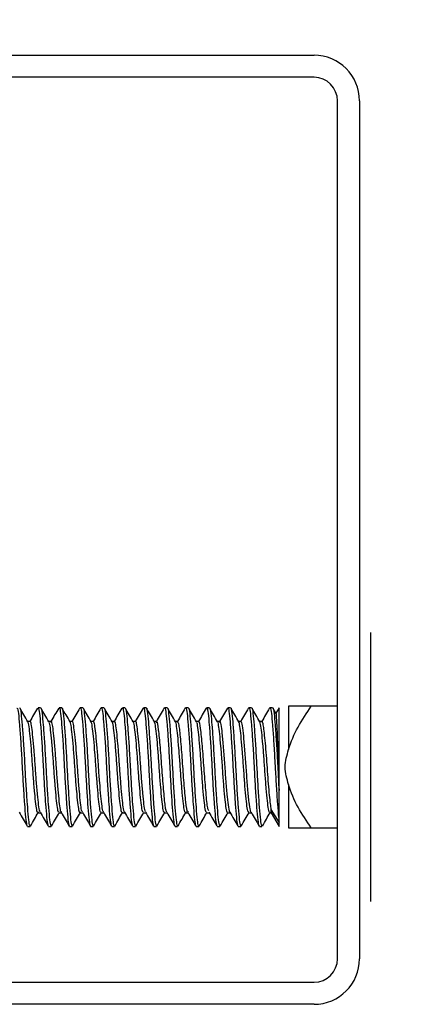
# Model space of a CAD drawing. Header units: inches. Extents: x 0.1 to 10.7, y 0.1 to 7.7.
# Tile 31 of 46: x 5.1005 to 5.1452, y 6.2669 to 6.375. Entities that reach past the tile are written whole.
import ezdxf

# ---------------------------------------------------------------- set-up
doc = ezdxf.new("R2010")
doc.units = ezdxf.units.IN
doc.header["$MEASUREMENT"] = 0
doc.layers.add('DIMENSIONS', color=140, linetype='Continuous', lineweight=25)
doc.styles.add('SLDTEXTSTYLE0', font='TXT', dxfattribs={"width": 0.7})
doc.dimstyles.new('SLDDIMSTYLE0', dxfattribs={"dimtxt": 0.084961, "dimasz": 0.13, "dimexe": 0, "dimexo": 0.0625, "dimgap": 0.02124, "dimtad": 0, "dimtih": 1, "dimtoh": 1, "dimlfac": 24, "dimrnd": 1e-09, "dimzin": 12, "dimdsep": 46, "dimtxsty": 'SLDTEXTSTYLE0', "dimsah": 1, "dimcen": 0.09, "dimadec": 0, "dimazin": 3, "dimtfac": 1, "dimtofl": 0, "dimtmove": 0, "dimatfit": 3, "dimfxl": 0, "dimfrac": 2, "dimtolj": 1, "dimtzin": 12, "dimarcsym": 0})

# ---------------------------------------------------------------- blocks, each defined once
blk = doc.blocks.new('_D_7')
at = {"layer": 'DIMENSIONS'}
for p, q in [((3.00242, 6.41609), (3.00242, 6.99396)), ((5.13784, 6.41609), (5.13784, 6.99396)), ((3.00242, 6.86896), (3.79568, 6.86896)), ((3.9108, 6.86896), (3.88227, 6.86896)), ((3.88227, 6.86896), (3.88227, 6.73393)), ((4.30463, 6.86896), (4.33316, 6.86896)), ((4.33316, 6.86896), (4.33316, 6.73393)), ((5.13784, 6.86896), (4.41976, 6.86896)), ((3.88227, 6.73393), (3.9108, 6.73393)), ((4.33316, 6.73393), (4.30463, 6.73393))]:
    blk.add_line(p, q, dxfattribs=at)
for points in [[(3.00242, 6.86896), (3.13242, 6.84896), (3.13242, 6.88896)], [(5.13784, 6.86896), (5.00784, 6.88896), (5.00784, 6.84896)]]:
    blk.add_solid(points, dxfattribs=at)
at = {"layer": 'DIMENSIONS', "char_height": 0.083333, "attachment_point": 1, "style": 'SLDTEXTSTYLE0'}
for s, insert in [('51.25', (3.94614, 6.9954)), ('1301.8', (3.9108, 6.84135))]:
    blk.add_mtext(s, dxfattribs=dict(at, insert=insert))

msp = doc.modelspace()

# ---------------------------------------------------------------- linework, layer by layer
for p, q in [((5.03867, 6.37109), (5.13284, 6.37109)), ((5.13284, 6.36868), (5.03867, 6.36868)), ((5.13542, 6.27193), (5.13542, 6.36609)), ((5.13784, 6.36609), (5.13784, 6.27193)), ((5.13909, 6.29297), (5.13909, 6.30773)), ((5.10283, 6.29948), (5.10254, 6.29948)), ((5.10514, 6.29948), (5.10485, 6.29948)), ((5.10746, 6.29948), (5.10717, 6.29948)), ((5.10977, 6.29948), (5.10948, 6.29948)), ((5.11208, 6.29948), (5.1118, 6.29948)), ((5.1144, 6.29948), (5.11411, 6.29948)), ((5.11671, 6.29948), (5.11642, 6.29948)), ((5.11903, 6.29948), (5.11874, 6.29948)), ((5.12134, 6.29948), (5.12105, 6.29948)), ((5.12366, 6.29948), (5.12337, 6.29948)), ((5.12597, 6.29948), (5.12568, 6.29948)), ((5.12829, 6.29948), (5.128, 6.29948)), ((5.1287, 6.2988), (5.12833, 6.29945)), ((5.12901, 6.29948), (5.12866, 6.29887)), ((5.12901, 6.29041), (5.12901, 6.29948)), ((5.13005, 6.29964), (5.13005, 6.29489)), ((5.13542, 6.29964), (5.13254, 6.29964)), ((5.10167, 6.29798), (5.1014, 6.29798)), ((5.10398, 6.29798), (5.10372, 6.29798)), ((5.1063, 6.29798), (5.10603, 6.29798)), ((5.10861, 6.29798), (5.10835, 6.29798)), ((5.11093, 6.29798), (5.11066, 6.29798)), ((5.11324, 6.29798), (5.11298, 6.29798)), ((5.11556, 6.29798), (5.11529, 6.29798)), ((5.11787, 6.29798), (5.11761, 6.29798)), ((5.12019, 6.29798), (5.11992, 6.29798)), ((5.1225, 6.29798), (5.12224, 6.29798)), ((5.12482, 6.29798), (5.12455, 6.29798)), ((5.12713, 6.29798), (5.12687, 6.29798)), ((5.13909, 6.27821), (5.13909, 6.29297)), ((5.13005, 6.29105), (5.13005, 6.2863)), ((5.12901, 6.28692), (5.12901, 6.29041)), ((5.10254, 6.28796), (5.1028, 6.28796)), ((5.10485, 6.28796), (5.10511, 6.28796)), ((5.10717, 6.28796), (5.10743, 6.28796)), ((5.10948, 6.28796), (5.10974, 6.28796)), ((5.11179, 6.28796), (5.11206, 6.28796)), ((5.11411, 6.28796), (5.11437, 6.28796)), ((5.11642, 6.28796), (5.11669, 6.28796)), ((5.11874, 6.28796), (5.119, 6.28796)), ((5.12105, 6.28796), (5.12132, 6.28796)), ((5.12337, 6.28796), (5.12363, 6.28796)), ((5.12568, 6.28796), (5.12595, 6.28796)), ((5.128, 6.28796), (5.12815, 6.28796)), ((5.12815, 6.28796), (5.12815, 6.28832)), ((5.12901, 6.28692), (5.12815, 6.28832)), ((5.12815, 6.28796), (5.12901, 6.28646)), ((5.10138, 6.28646), (5.10167, 6.28646)), ((5.10369, 6.28646), (5.10398, 6.28646)), ((5.10601, 6.28646), (5.1063, 6.28646)), ((5.10832, 6.28646), (5.10861, 6.28646)), ((5.11064, 6.28646), (5.11093, 6.28646)), ((5.11295, 6.28646), (5.11324, 6.28646)), ((5.11527, 6.28646), (5.11556, 6.28646)), ((5.11758, 6.28646), (5.11787, 6.28646)), ((5.1199, 6.28646), (5.12019, 6.28646)), ((5.12221, 6.28646), (5.1225, 6.28646)), ((5.12453, 6.28646), (5.12482, 6.28646)), ((5.12684, 6.28646), (5.12713, 6.28646)), ((5.12901, 6.28646), (5.12901, 6.28692)), ((5.13254, 6.2863), (5.13542, 6.2863)), ((5.03867, 6.26934), (5.13284, 6.26934)), ((5.13284, 6.26693), (5.03867, 6.26693))]:
    msp.add_line(p, q)
for centre, radius, start, end in [((5.13284, 6.36609), 0.005, 0, 90), ((5.13284, 6.36609), 0.00258, 0, 90), ((5.13284, 6.27193), 0.00258, 270, 0), ((5.13284, 6.27193), 0.005, 270, 0)]:
    msp.add_arc(centre, radius, start, end)
for points, knots in [([(5.10022, 6.2994), (5.10024, 6.29942), (5.10029, 6.29951), (5.10039, 6.29892), (5.1005, 6.29767), (5.10064, 6.29584), (5.10074, 6.29418), (5.10082, 6.2925), (5.10092, 6.29081), (5.10105, 6.28886), (5.10117, 6.28739), (5.10128, 6.28654), (5.10135, 6.28654), (5.10138, 6.28654)], [0, 0, 0, 0, 0.0345865, 0.1421533, 0.2496809, 0.3571865, 0.4647501, 0.4999805, 0.6044986, 0.711996, 0.8195648, 0.9270819, 1, 1, 1, 1]), ([(5.10055, 6.29943), (5.10055, 6.29944), (5.10059, 6.29949), (5.10068, 6.2989), (5.10079, 6.29768), (5.10093, 6.29584), (5.10103, 6.29418), (5.10111, 6.2925), (5.10121, 6.29081), (5.10134, 6.28886), (5.10146, 6.28739), (5.10156, 6.28654), (5.10164, 6.28654), (5.10167, 6.28654)], [0, 0, 0, 0, 0.005862, 0.11663, 0.227356, 0.338061, 0.448825, 0.485103, 0.592731, 0.703427, 0.814196, 0.924912, 1, 1, 1, 1]), ([(5.10142, 6.29794), (5.10128, 6.29819), (5.10098, 6.2987), (5.10069, 6.2992), (5.10055, 6.29945)], [0, 0, 0, 0, 0.49971, 1, 1, 1, 1]), ([(5.10249, 6.29944), (5.10235, 6.29919), (5.10206, 6.2987), (5.10178, 6.29821), (5.10164, 6.29798)], [0, 0, 0, 0, 0.516823, 1, 1, 1, 1]), ([(5.10254, 6.2994), (5.10255, 6.29942), (5.10261, 6.29951), (5.1027, 6.29892), (5.10282, 6.29767), (5.10295, 6.29584), (5.10305, 6.29418), (5.10314, 6.2925), (5.10323, 6.29081), (5.10336, 6.28886), (5.10349, 6.28739), (5.10359, 6.28654), (5.10366, 6.28654), (5.10369, 6.28654)], [0, 0, 0, 0, 0.034586, 0.142153, 0.249681, 0.357186, 0.46475, 0.49998, 0.604499, 0.711996, 0.819565, 0.927082, 1, 1, 1, 1]), ([(5.10286, 6.29943), (5.10286, 6.29944), (5.10291, 6.29949), (5.10299, 6.2989), (5.10311, 6.29768), (5.10324, 6.29584), (5.10334, 6.29418), (5.10343, 6.2925), (5.10352, 6.29081), (5.10365, 6.28886), (5.10378, 6.28739), (5.10388, 6.28654), (5.10395, 6.28654), (5.10398, 6.28654)], [0, 0, 0, 0, 0.005995, 0.116747, 0.227459, 0.338149, 0.448898, 0.485172, 0.592785, 0.703466, 0.814221, 0.924922, 1, 1, 1, 1]), ([(5.10374, 6.29794), (5.10359, 6.29819), (5.1033, 6.2987), (5.10301, 6.2992), (5.10286, 6.29945)], [0, 0, 0, 0, 0.4997, 1, 1, 1, 1]), ([(5.10481, 6.29944), (5.10466, 6.29919), (5.10438, 6.2987), (5.10409, 6.29821), (5.10396, 6.29798)], [0, 0, 0, 0, 0.516318, 1, 1, 1, 1]), ([(5.10485, 6.2994), (5.10486, 6.29942), (5.10492, 6.29951), (5.10502, 6.29892), (5.10513, 6.29767), (5.10527, 6.29584), (5.10537, 6.29418), (5.10545, 6.2925), (5.10555, 6.29081), (5.10568, 6.28886), (5.1058, 6.28739), (5.1059, 6.28654), (5.10598, 6.28654), (5.10601, 6.28654)], [0, 0, 0, 0, 0.034586, 0.142153, 0.249681, 0.357186, 0.46475, 0.49998, 0.604499, 0.711996, 0.819565, 0.927082, 1, 1, 1, 1]), ([(5.10517, 6.29943), (5.10518, 6.29944), (5.10522, 6.29949), (5.10531, 6.2989), (5.10542, 6.29768), (5.10556, 6.29584), (5.10566, 6.29418), (5.10574, 6.2925), (5.10584, 6.29081), (5.10597, 6.28886), (5.10609, 6.28739), (5.10619, 6.28654), (5.10627, 6.28654), (5.1063, 6.28654)], [0, 0, 0, 0, 0.006047, 0.116794, 0.2275, 0.338184, 0.448927, 0.485199, 0.592807, 0.703482, 0.814231, 0.924926, 1, 1, 1, 1]), ([(5.10605, 6.29794), (5.10591, 6.29819), (5.10561, 6.2987), (5.10532, 6.2992), (5.10517, 6.29945)], [0, 0, 0, 0, 0.499691, 1, 1, 1, 1]), ([(5.10713, 6.29945), (5.10698, 6.2992), (5.1067, 6.29871), (5.10641, 6.29821), (5.10627, 6.29798)], [0, 0, 0, 0, 0.513156, 1, 1, 1, 1]), ([(5.10717, 6.2994), (5.10718, 6.29942), (5.10724, 6.29951), (5.10733, 6.29892), (5.10745, 6.29767), (5.10758, 6.29584), (5.10768, 6.29418), (5.10777, 6.2925), (5.10786, 6.29081), (5.10799, 6.28886), (5.10812, 6.28739), (5.10822, 6.28654), (5.10829, 6.28654), (5.10832, 6.28654)], [0, 0, 0, 0, 0.034586, 0.142153, 0.249681, 0.357186, 0.46475, 0.49998, 0.604499, 0.711996, 0.819565, 0.927082, 1, 1, 1, 1]), ([(5.10749, 6.29943), (5.10749, 6.29944), (5.10754, 6.29949), (5.10762, 6.2989), (5.10774, 6.29768), (5.10787, 6.29584), (5.10797, 6.29418), (5.10806, 6.2925), (5.10815, 6.29081), (5.10828, 6.28886), (5.10841, 6.28739), (5.10851, 6.28654), (5.10858, 6.28654), (5.10861, 6.28654)], [0, 0, 0, 0, 0.006022, 0.116772, 0.227481, 0.338167, 0.448913, 0.485186, 0.592797, 0.703475, 0.814226, 0.924924, 1, 1, 1, 1]), ([(5.10837, 6.29794), (5.10822, 6.29819), (5.10793, 6.2987), (5.10764, 6.2992), (5.10749, 6.29945)], [0, 0, 0, 0, 0.499681, 1, 1, 1, 1]), ([(5.10944, 6.29945), (5.1093, 6.2992), (5.10901, 6.29871), (5.10873, 6.29821), (5.10859, 6.29798)], [0, 0, 0, 0, 0.512914, 1, 1, 1, 1]), ([(5.10948, 6.2994), (5.10949, 6.29942), (5.10955, 6.29951), (5.10965, 6.29892), (5.10976, 6.29767), (5.1099, 6.29584), (5.11, 6.29418), (5.11008, 6.2925), (5.11018, 6.29081), (5.11031, 6.28886), (5.11043, 6.28739), (5.11053, 6.28654), (5.11061, 6.28654), (5.11064, 6.28654)], [0, 0, 0, 0, 0.034586, 0.142153, 0.249681, 0.357186, 0.46475, 0.49998, 0.604499, 0.711996, 0.819565, 0.927082, 1, 1, 1, 1]), ([(5.1098, 6.29943), (5.10981, 6.29944), (5.10985, 6.29949), (5.10994, 6.2989), (5.11005, 6.29768), (5.11019, 6.29584), (5.11029, 6.29418), (5.11037, 6.2925), (5.11047, 6.29081), (5.1106, 6.28886), (5.11072, 6.28739), (5.11082, 6.28654), (5.1109, 6.28654), (5.11093, 6.28654)], [0, 0, 0, 0, 0.005921, 0.116682, 0.227402, 0.3381, 0.448857, 0.485134, 0.592755, 0.703445, 0.814207, 0.924917, 1, 1, 1, 1]), ([(5.11068, 6.29794), (5.11054, 6.29819), (5.11024, 6.2987), (5.10995, 6.2992), (5.1098, 6.29945)], [0, 0, 0, 0, 0.499671, 1, 1, 1, 1]), ([(5.11175, 6.29944), (5.11161, 6.29919), (5.11132, 6.2987), (5.11104, 6.29821), (5.1109, 6.29798)], [0, 0, 0, 0, 0.516211, 1, 1, 1, 1]), ([(5.1118, 6.2994), (5.11181, 6.29942), (5.11187, 6.29951), (5.11196, 6.29892), (5.11208, 6.29767), (5.11221, 6.29584), (5.11231, 6.29418), (5.1124, 6.2925), (5.11249, 6.29081), (5.11262, 6.28886), (5.11275, 6.28739), (5.11285, 6.28654), (5.11292, 6.28654), (5.11295, 6.28654)], [0, 0, 0, 0, 0.034586, 0.142153, 0.249681, 0.357186, 0.46475, 0.49998, 0.604499, 0.711996, 0.819565, 0.927082, 1, 1, 1, 1]), ([(5.11212, 6.29943), (5.11212, 6.29944), (5.11217, 6.29949), (5.11225, 6.2989), (5.11237, 6.29768), (5.1125, 6.29584), (5.1126, 6.29418), (5.11269, 6.2925), (5.11278, 6.29081), (5.11291, 6.28886), (5.11304, 6.28739), (5.11314, 6.28654), (5.11321, 6.28654), (5.11324, 6.28654)], [0, 0, 0, 0, 0.005748, 0.116528, 0.227268, 0.337985, 0.448761, 0.485044, 0.592684, 0.703393, 0.814175, 0.924904, 1, 1, 1, 1]), ([(5.113, 6.29794), (5.11285, 6.29819), (5.11256, 6.29869), (5.11227, 6.2992), (5.11212, 6.29945)], [0, 0, 0, 0, 0.499662, 1, 1, 1, 1]), ([(5.11407, 6.29944), (5.11392, 6.29919), (5.11364, 6.2987), (5.11335, 6.29821), (5.11322, 6.29798)], [0, 0, 0, 0, 0.516879, 1, 1, 1, 1]), ([(5.11411, 6.2994), (5.11412, 6.29942), (5.11418, 6.29951), (5.11428, 6.29892), (5.11439, 6.29767), (5.11453, 6.29584), (5.11463, 6.29418), (5.11471, 6.2925), (5.11481, 6.29081), (5.11494, 6.28886), (5.11506, 6.28739), (5.11516, 6.28654), (5.11524, 6.28654), (5.11527, 6.28654)], [0, 0, 0, 0, 0.034586, 0.142153, 0.249681, 0.357186, 0.46475, 0.49998, 0.604499, 0.711996, 0.819565, 0.927082, 1, 1, 1, 1]), ([(5.11443, 6.29943), (5.11444, 6.29944), (5.11448, 6.29949), (5.11457, 6.2989), (5.11468, 6.29768), (5.11481, 6.29584), (5.11491, 6.29418), (5.115, 6.2925), (5.1151, 6.29081), (5.11523, 6.28886), (5.11535, 6.28739), (5.11545, 6.28654), (5.11553, 6.28654), (5.11556, 6.28654)], [0, 0, 0, 0, 0.005507, 0.116314, 0.22708, 0.337824, 0.448628, 0.484919, 0.592585, 0.703321, 0.81413, 0.924886, 1, 1, 1, 1]), ([(5.11531, 6.29794), (5.11517, 6.29819), (5.11487, 6.29869), (5.11458, 6.2992), (5.11443, 6.29945)], [0, 0, 0, 0, 0.499653, 1, 1, 1, 1]), ([(5.11639, 6.29945), (5.11624, 6.2992), (5.11596, 6.29871), (5.11567, 6.29821), (5.11553, 6.29798)], [0, 0, 0, 0, 0.513731, 1, 1, 1, 1]), ([(5.11642, 6.2994), (5.11644, 6.29942), (5.1165, 6.29951), (5.11659, 6.29892), (5.11671, 6.29767), (5.11684, 6.29584), (5.11694, 6.29418), (5.11703, 6.2925), (5.11712, 6.29081), (5.11725, 6.28886), (5.11738, 6.28739), (5.11748, 6.28654), (5.11755, 6.28654), (5.11758, 6.28654)], [0, 0, 0, 0, 0.034586, 0.142153, 0.249681, 0.357186, 0.46475, 0.49998, 0.604499, 0.711996, 0.819565, 0.927082, 1, 1, 1, 1]), ([(5.11675, 6.29943), (5.11675, 6.29944), (5.1168, 6.29949), (5.11688, 6.2989), (5.117, 6.29768), (5.11713, 6.29584), (5.11723, 6.29418), (5.11732, 6.2925), (5.11741, 6.29081), (5.11754, 6.28886), (5.11767, 6.28739), (5.11777, 6.28654), (5.11784, 6.28654), (5.11787, 6.28654)], [0, 0, 0, 0, 0.005202, 0.116043, 0.226843, 0.337621, 0.448459, 0.484761, 0.592461, 0.70323, 0.814073, 0.924863, 1, 1, 1, 1]), ([(5.11763, 6.29794), (5.11748, 6.29819), (5.11719, 6.29869), (5.1169, 6.2992), (5.11675, 6.29945)], [0, 0, 0, 0, 0.499644, 1, 1, 1, 1]), ([(5.1187, 6.29945), (5.11856, 6.2992), (5.11827, 6.29871), (5.11799, 6.29822), (5.11785, 6.29798)], [0, 0, 0, 0, 0.512589, 1, 1, 1, 1]), ([(5.11874, 6.2994), (5.11875, 6.29942), (5.11881, 6.29951), (5.11891, 6.29892), (5.11902, 6.29767), (5.11916, 6.29584), (5.11926, 6.29418), (5.11934, 6.2925), (5.11944, 6.29081), (5.11957, 6.28886), (5.11969, 6.28739), (5.11979, 6.28654), (5.11987, 6.28654), (5.1199, 6.28654)], [0, 0, 0, 0, 0.034586, 0.142153, 0.249681, 0.357186, 0.46475, 0.49998, 0.604499, 0.711996, 0.819565, 0.927082, 1, 1, 1, 1]), ([(5.11907, 6.29943), (5.11907, 6.29944), (5.11911, 6.29949), (5.1192, 6.2989), (5.11931, 6.29768), (5.11944, 6.29584), (5.11954, 6.29418), (5.11963, 6.2925), (5.11972, 6.29081), (5.11986, 6.28886), (5.11998, 6.28739), (5.12008, 6.28654), (5.12016, 6.28654), (5.12019, 6.28654)], [0, 0, 0, 0, 0.00484, 0.115721, 0.226562, 0.33738, 0.448258, 0.484574, 0.592312, 0.703122, 0.814005, 0.924835, 1, 1, 1, 1]), ([(5.11995, 6.29794), (5.1198, 6.29819), (5.1195, 6.29869), (5.11921, 6.2992), (5.11907, 6.29945)], [0, 0, 0, 0, 0.499636, 1, 1, 1, 1]), ([(5.12101, 6.29944), (5.12087, 6.29919), (5.12058, 6.2987), (5.1203, 6.29821), (5.12016, 6.29798)], [0, 0, 0, 0, 0.51556, 1, 1, 1, 1]), ([(5.12105, 6.2994), (5.12107, 6.29942), (5.12113, 6.29951), (5.12122, 6.29892), (5.12134, 6.29767), (5.12147, 6.29584), (5.12157, 6.29418), (5.12166, 6.2925), (5.12175, 6.29081), (5.12188, 6.28886), (5.12201, 6.28739), (5.12211, 6.28654), (5.12218, 6.28654), (5.12221, 6.28654)], [0, 0, 0, 0, 0.034586, 0.142153, 0.249681, 0.357186, 0.46475, 0.49998, 0.604499, 0.711996, 0.819565, 0.927082, 1, 1, 1, 1]), ([(5.12138, 6.29944), (5.12138, 6.29944), (5.12143, 6.29949), (5.12151, 6.2989), (5.12163, 6.29768), (5.12176, 6.29584), (5.12186, 6.29418), (5.12195, 6.2925), (5.12204, 6.29081), (5.12217, 6.28886), (5.12229, 6.28739), (5.1224, 6.28654), (5.12247, 6.28654), (5.1225, 6.28654)], [0, 0, 0, 0, 0.004429, 0.115356, 0.226242, 0.337106, 0.44803, 0.484361, 0.592144, 0.702999, 0.813928, 0.924804, 1, 1, 1, 1]), ([(5.12226, 6.29793), (5.12211, 6.29819), (5.12182, 6.29869), (5.12153, 6.2992), (5.12138, 6.29945)], [0, 0, 0, 0, 0.499629, 1, 1, 1, 1]), ([(5.12333, 6.29944), (5.12318, 6.29919), (5.1229, 6.2987), (5.12261, 6.29821), (5.12248, 6.29798)], [0, 0, 0, 0, 0.517224, 1, 1, 1, 1]), ([(5.12337, 6.2994), (5.12338, 6.29942), (5.12344, 6.29951), (5.12354, 6.29892), (5.12365, 6.29767), (5.12378, 6.29584), (5.12388, 6.29418), (5.12397, 6.2925), (5.12407, 6.29081), (5.1242, 6.28886), (5.12432, 6.28739), (5.12442, 6.28654), (5.1245, 6.28654), (5.12453, 6.28654)], [0, 0, 0, 0, 0.034586, 0.142153, 0.249681, 0.357186, 0.46475, 0.49998, 0.604499, 0.711996, 0.819565, 0.927082, 1, 1, 1, 1]), ([(5.1237, 6.29944), (5.1237, 6.29944), (5.12374, 6.29949), (5.12383, 6.2989), (5.12394, 6.29768), (5.12407, 6.29584), (5.12417, 6.29418), (5.12426, 6.2925), (5.12435, 6.29081), (5.12449, 6.28886), (5.12461, 6.28739), (5.12471, 6.28654), (5.12479, 6.28654), (5.12482, 6.28654)], [0, 0, 0, 0, 0.003975, 0.114952, 0.22589, 0.336804, 0.447778, 0.484126, 0.591958, 0.702864, 0.813843, 0.92477, 1, 1, 1, 1]), ([(5.12458, 6.29793), (5.12443, 6.29819), (5.12414, 6.29869), (5.12384, 6.2992), (5.1237, 6.29945)], [0, 0, 0, 0, 0.4996233, 1, 1, 1, 1]), ([(5.12565, 6.29945), (5.1255, 6.2992), (5.12522, 6.2987), (5.12493, 6.29821), (5.12479, 6.29798)], [0, 0, 0, 0, 0.514429, 1, 1, 1, 1]), ([(5.12568, 6.2994), (5.1257, 6.29942), (5.12576, 6.29951), (5.12585, 6.29892), (5.12597, 6.29767), (5.1261, 6.29584), (5.1262, 6.29418), (5.12629, 6.2925), (5.12638, 6.29081), (5.12651, 6.28886), (5.12664, 6.28739), (5.12674, 6.28654), (5.12681, 6.28654), (5.12684, 6.28654)], [0, 0, 0, 0, 0.034586, 0.142153, 0.249681, 0.357186, 0.46475, 0.49998, 0.604499, 0.711996, 0.819565, 0.927082, 1, 1, 1, 1]), ([(5.12601, 6.29944), (5.12601, 6.29944), (5.12606, 6.29949), (5.12614, 6.2989), (5.12626, 6.29768), (5.12639, 6.29584), (5.12649, 6.29418), (5.12658, 6.2925), (5.12667, 6.29081), (5.1268, 6.28886), (5.12692, 6.28739), (5.12703, 6.28654), (5.1271, 6.28654), (5.12713, 6.28654)], [0, 0, 0, 0, 0.003488, 0.11452, 0.225511, 0.33648, 0.447508, 0.483874, 0.591758, 0.702719, 0.813753, 0.924733, 1, 1, 1, 1]), ([(5.12689, 6.29793), (5.12674, 6.29818), (5.12645, 6.29869), (5.12616, 6.29919), (5.12601, 6.29945)], [0, 0, 0, 0, 0.4996186, 1, 1, 1, 1]), ([(5.12796, 6.29945), (5.12782, 6.2992), (5.12753, 6.29871), (5.12725, 6.29822), (5.12711, 6.29798)], [0, 0, 0, 0, 0.51249, 1, 1, 1, 1]), ([(5.128, 6.2994), (5.12801, 6.29942), (5.12807, 6.29951), (5.12817, 6.29892), (5.12828, 6.29767), (5.12841, 6.29584), (5.12851, 6.29418), (5.1286, 6.2925), (5.12869, 6.29081), (5.12883, 6.28887), (5.12893, 6.28757), (5.12899, 6.28709), (5.12901, 6.28692)], [0, 0, 0, 0, 0.039322, 0.161619, 0.28387, 0.406097, 0.528389, 0.568444, 0.687274, 0.809491, 0.93179, 1, 1, 1, 1]), ([(5.12833, 6.29944), (5.12833, 6.29944), (5.12837, 6.29949), (5.12846, 6.2989), (5.12857, 6.29768), (5.1287, 6.29584), (5.1288, 6.29418), (5.12889, 6.2925), (5.12895, 6.29137), (5.129, 6.29056), (5.12901, 6.29041)], [0, 0, 0, 0, 0.004831, 0.185061, 0.365226, 0.545353, 0.725578, 0.784607, 0.959729, 1, 1, 1, 1]), ([(5.13005, 6.29489), (5.13029, 6.29576), (5.13066, 6.29657), (5.13152, 6.29814), (5.13202, 6.2989), (5.13254, 6.29964)], [0, 0, 0, 0, 0.5, 0.5, 1, 1, 1, 1]), ([(5.13254, 6.29964), (5.13202, 6.29964), (5.13152, 6.29964), (5.13066, 6.29964), (5.13029, 6.29964), (5.13005, 6.29964)], [0, 0, 0, 0, 0.5, 0.5, 1, 1, 1, 1]), ([(5.12894, 6.29297), (5.12892, 6.29366), (5.12888, 6.29505), (5.12882, 6.29687), (5.12875, 6.29817), (5.12871, 6.29883), (5.12868, 6.29879), (5.12867, 6.29878)], [0, 0, 0, 0, 0.233493, 0.466951, 0.700309, 0.934029, 1, 1, 1, 1]), ([(5.10258, 6.28804), (5.10257, 6.28801), (5.10252, 6.28785), (5.10242, 6.28811), (5.10231, 6.28883), (5.10218, 6.29006), (5.10205, 6.29162), (5.10193, 6.29333), (5.10181, 6.29499), (5.10168, 6.29645), (5.10156, 6.29744), (5.10147, 6.29794), (5.10143, 6.29792), (5.10142, 6.29792)], [0, 0, 0, 0, 0.0202322, 0.1281085, 0.236021, 0.343839, 0.451701, 0.5596197, 0.6674388, 0.7752846, 0.8832074, 0.9910256, 1, 1, 1, 1]), ([(5.10277, 6.28808), (5.10276, 6.28809), (5.1027, 6.28813), (5.10261, 6.28877), (5.10249, 6.28992), (5.10235, 6.29146), (5.10224, 6.29316), (5.10211, 6.29483), (5.10198, 6.29631), (5.10186, 6.29737), (5.10176, 6.29795), (5.10169, 6.29791), (5.10167, 6.2979)], [0, 0, 0, 0, 0.041163, 0.151178, 0.263604, 0.37828, 0.488766, 0.600598, 0.71535, 0.826447, 0.937624, 1, 1, 1, 1]), ([(5.10485, 6.28803), (5.10483, 6.28801), (5.10477, 6.28796), (5.10467, 6.28847), (5.10455, 6.28949), (5.10442, 6.29093), (5.1043, 6.29259), (5.10418, 6.2943), (5.10405, 6.29587), (5.10392, 6.29708), (5.10383, 6.29779), (5.10376, 6.29785), (5.10374, 6.29787)], [0, 0, 0, 0, 0.047884, 0.159742, 0.271508, 0.383252, 0.495107, 0.606891, 0.718638, 0.830488, 0.942288, 1, 1, 1, 1]), ([(5.10514, 6.28803), (5.10512, 6.28801), (5.10506, 6.28795), (5.10496, 6.28844), (5.10485, 6.28942), (5.10472, 6.29085), (5.10459, 6.2925), (5.10448, 6.29421), (5.10434, 6.29578), (5.10422, 6.29704), (5.10411, 6.2978), (5.104, 6.29808), (5.10395, 6.29791), (5.10393, 6.29787)], [0, 0, 0, 0, 0.039973, 0.1429, 0.243994, 0.349131, 0.452568, 0.553307, 0.65827, 0.762158, 0.862673, 0.967397, 1, 1, 1, 1]), ([(5.10721, 6.28806), (5.10719, 6.28802), (5.10714, 6.28786), (5.10703, 6.28818), (5.10692, 6.28899), (5.10679, 6.29028), (5.10666, 6.29187), (5.10655, 6.29359), (5.10642, 6.29523), (5.10629, 6.29663), (5.10617, 6.29757), (5.10608, 6.29801), (5.10602, 6.29793), (5.10601, 6.29792)], [0, 0, 0, 0, 0.035892, 0.139754, 0.24362, 0.347406, 0.451257, 0.555131, 0.658918, 0.762757, 0.866638, 0.970427, 1, 1, 1, 1]), ([(5.10741, 6.28806), (5.10738, 6.2881), (5.10731, 6.28821), (5.10721, 6.289), (5.10708, 6.29026), (5.10695, 6.29185), (5.10684, 6.29356), (5.10671, 6.2952), (5.10658, 6.29661), (5.10646, 6.29755), (5.10637, 6.29801), (5.10631, 6.29793), (5.1063, 6.29791)], [0, 0, 0, 0, 0.074793, 0.183357, 0.295959, 0.409243, 0.51795, 0.63011, 0.743632, 0.852623, 0.964277, 1, 1, 1, 1]), ([(5.10948, 6.28803), (5.10946, 6.28802), (5.10939, 6.288), (5.10928, 6.28859), (5.10916, 6.28968), (5.10903, 6.29117), (5.10891, 6.29286), (5.10879, 6.29456), (5.10866, 6.29608), (5.10853, 6.29722), (5.10844, 6.29784), (5.10838, 6.29787), (5.10837, 6.29788)], [0, 0, 0, 0, 0.065181, 0.177092, 0.288889, 0.400683, 0.512594, 0.624401, 0.736195, 0.848104, 0.959929, 1, 1, 1, 1]), ([(5.10977, 6.28803), (5.10974, 6.28803), (5.10967, 6.28801), (5.10957, 6.28862), (5.10945, 6.28973), (5.10931, 6.29122), (5.10919, 6.29291), (5.10908, 6.2946), (5.10894, 6.29611), (5.10882, 6.29727), (5.10871, 6.29789), (5.10861, 6.2981), (5.10857, 6.29794), (5.10857, 6.29794)], [0, 0, 0, 0, 0.065276, 0.167372, 0.270252, 0.376076, 0.478777, 0.581041, 0.686841, 0.790129, 0.891868, 0.997579, 1, 1, 1, 1]), ([(5.11179, 6.288), (5.11179, 6.28799), (5.11174, 6.2879), (5.11165, 6.28828), (5.11153, 6.28915), (5.1114, 6.29051), (5.11127, 6.29213), (5.11116, 6.29385), (5.11103, 6.29546), (5.1109, 6.29681), (5.11078, 6.29767), (5.11069, 6.29804), (5.11064, 6.29795), (5.11064, 6.29794)], [0, 0, 0, 0, 0.01691, 0.124634, 0.232328, 0.339958, 0.447674, 0.55538, 0.66301, 0.770715, 0.878432, 0.986063, 1, 1, 1, 1]), ([(5.11208, 6.28801), (5.11207, 6.288), (5.11202, 6.28792), (5.11193, 6.28833), (5.11181, 6.28924), (5.11168, 6.29062), (5.11155, 6.29225), (5.11144, 6.29396), (5.11131, 6.29557), (5.11118, 6.29688), (5.11107, 6.29772), (5.11096, 6.29807), (5.1109, 6.29791), (5.11088, 6.29786)], [0, 0, 0, 0, 0.024706, 0.128281, 0.228857, 0.333674, 0.437675, 0.538081, 0.642633, 0.746999, 0.847366, 0.95159, 1, 1, 1, 1]), ([(5.11411, 6.28802), (5.11408, 6.28803), (5.114, 6.28804), (5.1139, 6.28873), (5.11377, 6.28989), (5.11364, 6.29142), (5.11352, 6.29312), (5.1134, 6.2948), (5.11327, 6.29629), (5.11315, 6.29736), (5.11304, 6.29794), (5.11298, 6.29792), (5.11295, 6.2979)], [0, 0, 0, 0, 0.078833, 0.186572, 0.294209, 0.401869, 0.509611, 0.617247, 0.724889, 0.832633, 0.940264, 1, 1, 1, 1]), ([(5.11435, 6.28808), (5.11433, 6.2881), (5.11427, 6.28816), (5.11417, 6.28885), (5.11405, 6.29005), (5.11391, 6.29161), (5.1138, 6.29331), (5.11368, 6.29498), (5.11354, 6.29642), (5.11342, 6.29745), (5.11333, 6.29797), (5.11326, 6.29792), (5.11324, 6.2979)], [0, 0, 0, 0, 0.054171, 0.163479, 0.275956, 0.390079, 0.499732, 0.611672, 0.725934, 0.836073, 0.947414, 1, 1, 1, 1]), ([(5.11642, 6.28802), (5.11641, 6.28801), (5.11635, 6.28793), (5.11626, 6.28838), (5.11614, 6.28934), (5.11601, 6.29074), (5.11588, 6.29239), (5.11577, 6.29411), (5.11564, 6.2957), (5.11551, 6.29696), (5.11541, 6.29774), (5.11534, 6.29784), (5.11531, 6.29787)], [0, 0, 0, 0, 0.034918, 0.146826, 0.258668, 0.370469, 0.482371, 0.594229, 0.70603, 0.817924, 0.929796, 1, 1, 1, 1]), ([(5.11667, 6.28804), (5.11665, 6.28806), (5.1166, 6.28811), (5.11653, 6.28853), (5.11644, 6.28926), (5.11635, 6.29025), (5.11625, 6.29141), (5.11613, 6.29307), (5.11597, 6.29524), (5.11578, 6.29718), (5.11564, 6.29812), (5.11554, 6.29786), (5.11551, 6.29778)], [0, 0, 0, 0, 0.0418362, 0.1215385, 0.2004551, 0.2823959, 0.364813, 0.4450127, 0.6039784, 0.765823, 0.9242661, 1, 1, 1, 1]), ([(5.11878, 6.28805), (5.11877, 6.28802), (5.11872, 6.28785), (5.11862, 6.28812), (5.11851, 6.28886), (5.11838, 6.29011), (5.11825, 6.29167), (5.11813, 6.29339), (5.11801, 6.29505), (5.11788, 6.29649), (5.11776, 6.29747), (5.11768, 6.29795), (5.11763, 6.29793), (5.11763, 6.29793)], [0, 0, 0, 0, 0.025712, 0.133559, 0.241434, 0.349218, 0.45705, 0.564933, 0.672718, 0.780535, 0.888422, 0.996207, 1, 1, 1, 1]), ([(5.11903, 6.28812), (5.119, 6.28808), (5.11891, 6.28794), (5.11878, 6.28904), (5.11857, 6.29111), (5.1184, 6.29375), (5.1182, 6.29611), (5.11804, 6.29774), (5.11792, 6.29783), (5.11787, 6.29788)], [0, 0, 0, 0, 0.064616, 0.223069, 0.386723, 0.545446, 0.708798, 0.867895, 1, 1, 1, 1]), ([(5.12105, 6.28803), (5.12103, 6.28802), (5.12097, 6.28797), (5.12087, 6.2885), (5.12075, 6.28953), (5.12062, 6.29098), (5.1205, 6.29265), (5.12038, 6.29436), (5.12025, 6.29592), (5.12012, 6.29711), (5.12003, 6.2978), (5.11996, 6.29785), (5.11994, 6.29787)], [0, 0, 0, 0, 0.051704, 0.163809, 0.275816, 0.387806, 0.499909, 0.611934, 0.723927, 0.836026, 0.948067, 1, 1, 1, 1]), ([(5.12129, 6.28817), (5.12126, 6.28821), (5.12116, 6.28831), (5.12101, 6.28982), (5.12081, 6.29217), (5.12064, 6.29481), (5.12044, 6.29688), (5.1203, 6.29799), (5.12021, 6.29786), (5.12019, 6.29782)], [0, 0, 0, 0, 0.091291, 0.257552, 0.42833, 0.59421, 0.765295, 0.930902, 1, 1, 1, 1]), ([(5.12337, 6.28797), (5.12337, 6.28797), (5.12332, 6.28787), (5.12323, 6.28822), (5.12312, 6.28902), (5.12299, 6.29033), (5.12286, 6.29193), (5.12275, 6.29365), (5.12262, 6.29528), (5.12249, 6.29667), (5.12237, 6.29759), (5.12228, 6.29802), (5.12222, 6.29794), (5.12221, 6.29792)], [0, 0, 0, 0, 0.004356, 0.112013, 0.219667, 0.327242, 0.434888, 0.542552, 0.650128, 0.757762, 0.865434, 0.973011, 1, 1, 1, 1]), ([(5.12366, 6.28804), (5.12364, 6.28802), (5.12358, 6.28792), (5.12348, 6.28848), (5.12334, 6.28965), (5.12319, 6.29135), (5.12306, 6.29327), (5.12292, 6.29514), (5.12277, 6.29672), (5.12265, 6.29771), (5.12253, 6.2981), (5.12247, 6.2979), (5.12245, 6.29785)], [0, 0, 0, 0, 0.034416, 0.14992, 0.264222, 0.382406, 0.496343, 0.612265, 0.730124, 0.843255, 0.960425, 1, 1, 1, 1]), ([(5.12568, 6.28803), (5.12566, 6.28802), (5.12559, 6.28801), (5.12548, 6.28862), (5.12536, 6.28973), (5.12523, 6.29123), (5.12511, 6.29292), (5.12499, 6.29461), (5.12486, 6.29612), (5.12473, 6.29726), (5.12463, 6.29791), (5.12456, 6.29791), (5.12453, 6.29791)], [0, 0, 0, 0, 0.066295, 0.174047, 0.281693, 0.38934, 0.497094, 0.604741, 0.712378, 0.82013, 0.927795, 1, 1, 1, 1]), ([(5.12597, 6.28798), (5.12597, 6.28798), (5.12593, 6.28791), (5.12584, 6.28821), (5.12572, 6.28903), (5.12557, 6.29055), (5.12543, 6.29239), (5.1253, 6.29432), (5.12515, 6.29607), (5.12502, 6.29733), (5.12491, 6.29797), (5.12484, 6.2979), (5.12482, 6.29788)], [0, 0, 0, 0, 0.011349, 0.103407, 0.221299, 0.343742, 0.465448, 0.583647, 0.706743, 0.82695, 0.946351, 1, 1, 1, 1]), ([(5.128, 6.28801), (5.12799, 6.28799), (5.12794, 6.28791), (5.12784, 6.2883), (5.12773, 6.28919), (5.1276, 6.29056), (5.12747, 6.29219), (5.12736, 6.29391), (5.12723, 6.29551), (5.1271, 6.29685), (5.12698, 6.29769), (5.12689, 6.29805), (5.12685, 6.29796), (5.12684, 6.29795)], [0, 0, 0, 0, 0.020338, 0.128051, 0.235726, 0.343344, 0.451049, 0.558738, 0.666354, 0.77405, 0.88175, 0.989367, 1, 1, 1, 1]), ([(5.12815, 6.28832), (5.12812, 6.28851), (5.12806, 6.28889), (5.12796, 6.28987), (5.12785, 6.2911), (5.12774, 6.2925), (5.12765, 6.29393), (5.12754, 6.29529), (5.12742, 6.29647), (5.12732, 6.29736), (5.12723, 6.29788), (5.12714, 6.29806), (5.1271, 6.29793), (5.12709, 6.2979)], [0, 0, 0, 0, 0.089842, 0.182678, 0.283777, 0.382747, 0.478975, 0.579128, 0.679994, 0.777442, 0.87481, 0.975654, 1, 1, 1, 1]), ([(5.13005, 6.29105), (5.12996, 6.29136), (5.12987, 6.29168), (5.12972, 6.29231), (5.12967, 6.29264), (5.12967, 6.2933), (5.12972, 6.29362), (5.12987, 6.29426), (5.12996, 6.29457), (5.13005, 6.29489)], [0, 0, 0, 0, 0.25, 0.25, 0.5, 0.5, 0.75, 0.75, 1, 1, 1, 1]), ([(5.12901, 6.29041), (5.129, 6.29082), (5.12899, 6.29124), (5.12896, 6.29209), (5.12895, 6.29253), (5.12894, 6.29297)], [0, 0, 0, 0, 0.5, 0.5, 1, 1, 1, 1]), ([(5.13254, 6.2863), (5.13202, 6.28704), (5.13152, 6.28779), (5.13066, 6.28935), (5.13029, 6.29017), (5.13005, 6.29105)], [0, 0, 0, 0, 0.5, 0.5, 1, 1, 1, 1]), ([(5.10046, 6.28801), (5.10061, 6.28775), (5.1009, 6.28725), (5.10119, 6.28675), (5.10134, 6.28649)], [0, 0, 0, 0, 0.499741, 1, 1, 1, 1]), ([(5.1017, 6.28648), (5.10185, 6.28674), (5.10214, 6.28723), (5.10242, 6.28772), (5.10256, 6.28796)], [0, 0, 0, 0, 0.512368, 1, 1, 1, 1]), ([(5.10277, 6.28801), (5.10292, 6.28776), (5.10321, 6.28725), (5.1035, 6.28675), (5.10365, 6.2865)], [0, 0, 0, 0, 0.499646, 1, 1, 1, 1]), ([(5.10402, 6.28648), (5.10416, 6.28674), (5.10445, 6.28723), (5.10474, 6.28772), (5.10488, 6.28796)], [0, 0, 0, 0, 0.512412, 1, 1, 1, 1]), ([(5.10509, 6.288), (5.10524, 6.28775), (5.10553, 6.28725), (5.10582, 6.28674), (5.10597, 6.28649)], [0, 0, 0, 0, 0.499625, 1, 1, 1, 1]), ([(5.10633, 6.28648), (5.10648, 6.28674), (5.10676, 6.28723), (5.10705, 6.28772), (5.10719, 6.28796)], [0, 0, 0, 0, 0.512506, 1, 1, 1, 1]), ([(5.10741, 6.288), (5.10756, 6.28775), (5.10785, 6.28724), (5.10814, 6.28674), (5.10829, 6.28649)], [0, 0, 0, 0, 0.499702, 1, 1, 1, 1]), ([(5.10865, 6.28648), (5.10879, 6.28674), (5.10908, 6.28723), (5.10937, 6.28772), (5.10951, 6.28796)], [0, 0, 0, 0, 0.512649, 1, 1, 1, 1]), ([(5.10972, 6.288), (5.10987, 6.28775), (5.11016, 6.28725), (5.11045, 6.28674), (5.1106, 6.28649)], [0, 0, 0, 0, 0.499756, 1, 1, 1, 1]), ([(5.11096, 6.28649), (5.11111, 6.28674), (5.11139, 6.28723), (5.11168, 6.28772), (5.11182, 6.28796)], [0, 0, 0, 0, 0.512838, 1, 1, 1, 1]), ([(5.11203, 6.28801), (5.11218, 6.28776), (5.11247, 6.28725), (5.11276, 6.28675), (5.11291, 6.2865)], [0, 0, 0, 0, 0.499667, 1, 1, 1, 1]), ([(5.11328, 6.28649), (5.11342, 6.28674), (5.11371, 6.28723), (5.114, 6.28772), (5.11414, 6.28796)], [0, 0, 0, 0, 0.513071, 1, 1, 1, 1]), ([(5.11435, 6.28801), (5.11449, 6.28775), (5.11479, 6.28725), (5.11508, 6.28674), (5.11523, 6.28649)], [0, 0, 0, 0, 0.499617, 1, 1, 1, 1]), ([(5.11559, 6.28649), (5.11574, 6.28674), (5.11602, 6.28723), (5.11631, 6.28772), (5.11645, 6.28796)], [0, 0, 0, 0, 0.513344, 1, 1, 1, 1]), ([(5.11667, 6.288), (5.11681, 6.28775), (5.11711, 6.28724), (5.1174, 6.28674), (5.11755, 6.28649)], [0, 0, 0, 0, 0.499682, 1, 1, 1, 1]), ([(5.11791, 6.28649), (5.11805, 6.28674), (5.11834, 6.28723), (5.11863, 6.28772), (5.11876, 6.28796)], [0, 0, 0, 0, 0.5136527, 1, 1, 1, 1]), ([(5.11898, 6.288), (5.11913, 6.28775), (5.11942, 6.28725), (5.11971, 6.28674), (5.11986, 6.28649)], [0, 0, 0, 0, 0.49976, 1, 1, 1, 1]), ([(5.12022, 6.28649), (5.12037, 6.28674), (5.12065, 6.28723), (5.12094, 6.28772), (5.12108, 6.28796)], [0, 0, 0, 0, 0.513992, 1, 1, 1, 1]), ([(5.12129, 6.28801), (5.12144, 6.28776), (5.12173, 6.28725), (5.12202, 6.28675), (5.12217, 6.2865)], [0, 0, 0, 0, 0.49969, 1, 1, 1, 1]), ([(5.12254, 6.28649), (5.12268, 6.28674), (5.12297, 6.28723), (5.12326, 6.28772), (5.12339, 6.28796)], [0, 0, 0, 0, 0.514357, 1, 1, 1, 1]), ([(5.12361, 6.28801), (5.12375, 6.28776), (5.12405, 6.28725), (5.12434, 6.28675), (5.12449, 6.28649)], [0, 0, 0, 0, 0.4996162, 1, 1, 1, 1]), ([(5.12485, 6.28649), (5.125, 6.28674), (5.12529, 6.28723), (5.12557, 6.28772), (5.12571, 6.28796)], [0, 0, 0, 0, 0.51474, 1, 1, 1, 1]), ([(5.12593, 6.288), (5.12607, 6.28775), (5.12637, 6.28724), (5.12666, 6.28674), (5.12681, 6.28649)], [0, 0, 0, 0, 0.499663, 1, 1, 1, 1]), ([(5.12717, 6.28649), (5.12732, 6.28674), (5.1276, 6.28723), (5.12789, 6.28772), (5.12802, 6.28796)], [0, 0, 0, 0, 0.515135, 1, 1, 1, 1]), ([(5.13005, 6.2863), (5.13029, 6.2863), (5.13066, 6.2863), (5.13152, 6.2863), (5.13202, 6.2863), (5.13254, 6.2863)], [0, 0, 0, 0, 0.5, 0.5, 1, 1, 1, 1])]:
    msp.add_open_spline(points, degree=3, knots=knots)

# ---------------------------------------------------------------- dimensions: what is measured, and where the dimension line sits
at = {"layer": 'DIMENSIONS'}
dim = msp.add_linear_dim(base=(5.13784, 6.86896), p1=(3.00242, 6.36609), p2=(5.13784, 6.36609), dimstyle='SLDDIMSTYLE0', dxfattribs=at)
dim.commit()
dim.dimension.update_dxf_attribs({"geometry": '_D_7', "text_midpoint": (4.10772, 6.86896), "dimtype": 160})

doc.saveas('drawing.dxf')
